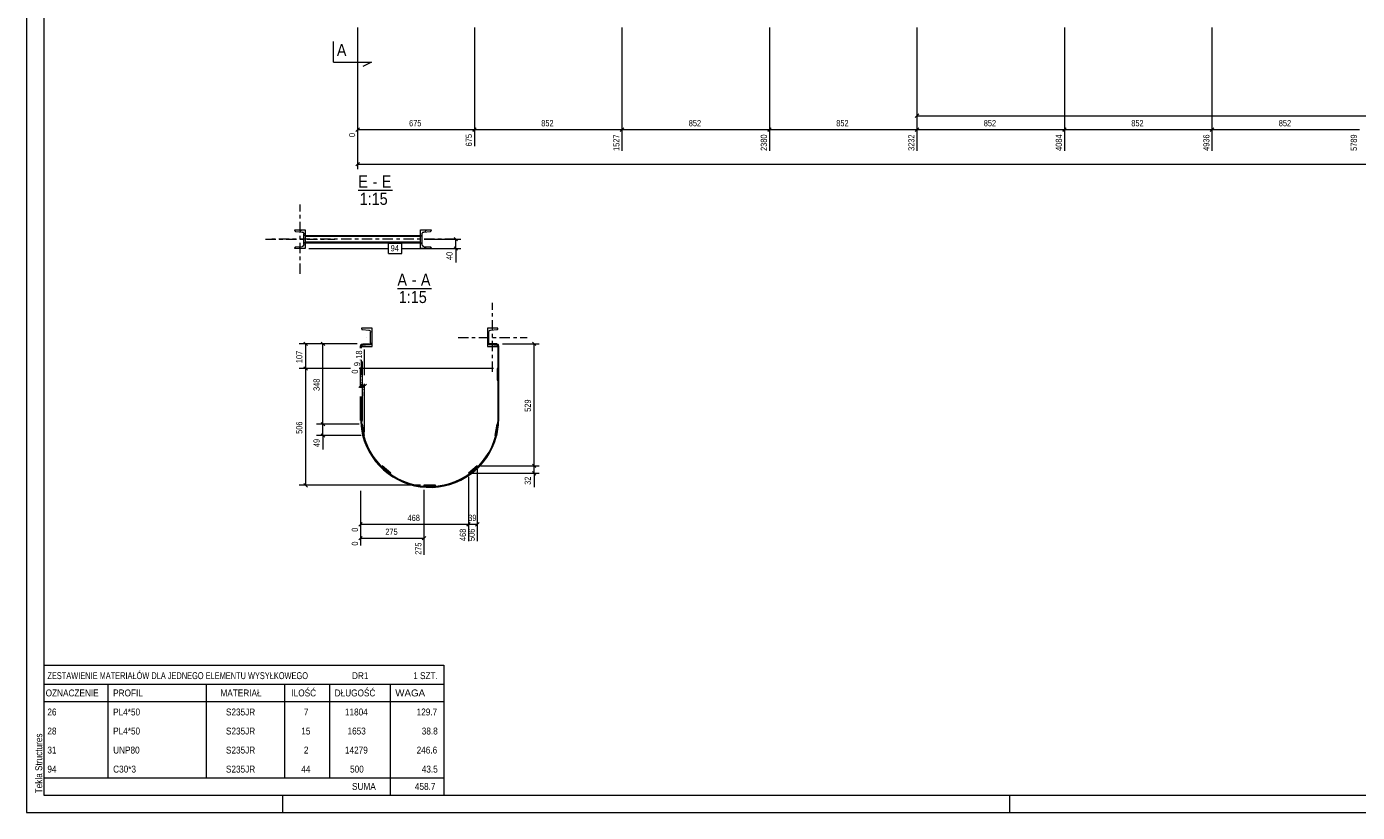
# Model space of a CAD drawing. Header units: millimetres. Extents: x 0 to 914, y 0 to 420.
# Tile 1 of 7: x 0 to 384, y 0 to 227. Entities that reach past the tile are written whole.
import ezdxf

# ---------------------------------------------------------------- set-up
doc = ezdxf.new("R2010")
doc.units = ezdxf.units.MM
for name, pattern in [('XKITLINE00', [0]), ('XKITLINE01', [4, 1, -1, 1, -1]), ('XKITLINE03', [6, 3, -1, 1, -1])]:
    doc.linetypes.add(name, pattern=pattern)
for name, color, linetype, lineweight in [('Arkusz rysunku', 3, 'Continuous', 0), ('Element', 2, 'Continuous', 0), ('Inny typ obiektu', 7, 'Continuous', 0), ('Przekrój', 7, 'Continuous', 0), ('Wymiar', 4, 'Continuous', 0), ('Znak elementu', 2, 'Continuous', 0)]:
    doc.layers.add(name, color=color, linetype=linetype, lineweight=lineweight)
doc.styles.add('ARIAL', font='ARIAL.TTF')

msp = doc.modelspace()

# ---------------------------------------------------------------- linework, layer by layer
at = {"layer": 'Arkusz rysunku', "linetype": 'XKITLINE00', "lineweight": 0}
for p, q in [((0, 420), (0, 0)), ((5, 415), (5, 5)), ((5, 5), (909, 5)), ((74, 0), (74, 5)), ((284, 0), (284, 5)), ((0, 0), (914, 0))]:
    msp.add_line(p, q, dxfattribs=at)
at = {"layer": 'Element', "linetype": 'XKITLINE03', "lineweight": 0}
for p, q in [((79, 155.57), (79, 175.57)), ((69, 165.57), (89, 165.57)), ((123.83, 165.57), (70.5, 165.57)), ((115.33, 165.57), (115.33, 165.57)), ((134.62, 127.22), (134.62, 147.22)), ((98.29, 137.22), (98.29, 137.22)), ((124.62, 137.22), (144.62, 137.22))]:
    msp.add_line(p, q, dxfattribs=at)
at = {"layer": 'Element', "linetype": 'XKITLINE00', "lineweight": 0}
for p, q in [((77.5, 168.07), (77.5, 168.24)), ((77.5, 168.24), (80.5, 168.24)), ((77.5, 168.07), (77.5, 168.24)), ((77.5, 168.24), (80.5, 168.24)), ((77.5, 168.07), (77.52, 167.97)), ((77.5, 168.07), (77.52, 167.97)), ((77.52, 167.97), (77.57, 167.89)), ((77.52, 167.97), (77.57, 167.89)), ((77.57, 167.89), (77.65, 167.83)), ((77.57, 167.89), (77.65, 167.83)), ((77.65, 167.83), (77.75, 167.8)), ((77.65, 167.83), (77.75, 167.8)), ((77.75, 167.8), (79.61, 167.65)), ((77.75, 167.8), (79.61, 167.65)), ((79.03, 167.76), (78.98, 167.7)), ((79.51, 168.24), (79.03, 167.76)), ((79.61, 167.65), (79.8, 167.6)), ((79.61, 167.65), (79.8, 167.6)), ((80.06, 167.32), (80.1, 167.12)), ((80.06, 167.32), (80.1, 167.12)), ((80.1, 164.02), (80.1, 167.12)), ((80.1, 164.02), (80.1, 167.12)), ((80.16, 166.63), (80.1, 166.58)), ((80.5, 166.98), (80.16, 166.63)), ((80.5, 168.24), (80.5, 162.9)), ((80.5, 168.24), (80.5, 162.9)), ((113.83, 166.57), (80.5, 166.57)), ((113.83, 166.37), (80.5, 166.37)), ((113.83, 162.9), (113.83, 168.24)), ((113.83, 168.24), (116.83, 168.24)), ((113.83, 162.9), (113.83, 168.24)), ((113.83, 168.24), (116.83, 168.24)), ((113.83, 166.46), (114.23, 166.86)), ((114.23, 167.12), (114.27, 167.32)), ((114.23, 167.12), (114.27, 167.32)), ((114.23, 164.02), (114.23, 167.12)), ((114.23, 164.02), (114.23, 167.12)), ((114.53, 167.6), (114.72, 167.65)), ((114.53, 167.6), (114.72, 167.65)), ((114.72, 167.65), (116.59, 167.8)), ((114.72, 167.65), (116.59, 167.8)), ((115.05, 167.68), (115.61, 168.24)), ((116.59, 167.8), (116.68, 167.83)), ((116.59, 167.8), (116.68, 167.83)), ((116.68, 167.83), (116.76, 167.89)), ((116.68, 167.83), (116.76, 167.89)), ((116.76, 167.89), (116.82, 167.97)), ((116.76, 167.89), (116.82, 167.97)), ((116.82, 167.97), (116.83, 168.07)), ((116.82, 167.97), (116.83, 168.07)), ((116.83, 168.24), (116.83, 168.07)), ((116.83, 168.24), (116.83, 168.07)), ((77.52, 163.17), (77.5, 163.07)), ((77.52, 163.17), (77.5, 163.07)), ((77.5, 162.9), (77.5, 163.07)), ((77.5, 162.9), (77.5, 163.07)), ((80.5, 162.9), (77.5, 162.9)), ((80.5, 162.9), (77.5, 162.9)), ((77.57, 163.25), (77.52, 163.17)), ((77.57, 163.25), (77.52, 163.17)), ((77.65, 163.31), (77.57, 163.25)), ((77.65, 163.31), (77.57, 163.25)), ((77.75, 163.34), (77.65, 163.31)), ((77.75, 163.34), (77.65, 163.31)), ((77.75, 163.34), (79.61, 163.49)), ((77.75, 163.34), (79.61, 163.49)), ((79.22, 163.45), (78.68, 162.91)), ((79.8, 163.54), (79.61, 163.49)), ((79.8, 163.54), (79.61, 163.49)), ((80.1, 164.02), (80.06, 163.82)), ((80.1, 164.02), (80.06, 163.82)), ((80.5, 164.73), (80.16, 164.39)), ((113.83, 164.77), (80.5, 164.77)), ((80.5, 164.57), (113.83, 164.57)), ((113.83, 164.22), (114.2, 164.58)), ((116.83, 162.9), (113.83, 162.9)), ((116.83, 162.9), (113.83, 162.9)), ((114.27, 163.82), (114.23, 164.02)), ((114.27, 163.82), (114.23, 164.02)), ((114.72, 163.49), (114.53, 163.54)), ((114.72, 163.49), (114.53, 163.54)), ((114.72, 163.49), (116.59, 163.34)), ((114.72, 163.49), (116.59, 163.34)), ((114.77, 162.9), (115.29, 163.42)), ((116.68, 163.31), (116.59, 163.34)), ((116.68, 163.31), (116.59, 163.34)), ((116.76, 163.25), (116.68, 163.31)), ((116.76, 163.25), (116.68, 163.31)), ((116.82, 163.17), (116.76, 163.25)), ((116.82, 163.17), (116.76, 163.25)), ((116.83, 163.07), (116.82, 163.17)), ((116.83, 163.07), (116.82, 163.17)), ((116.83, 163.07), (116.83, 162.9)), ((116.83, 163.07), (116.83, 162.9)), ((99.79, 139.88), (96.79, 139.88)), ((96.79, 139.88), (96.79, 139.72)), ((96.79, 139.72), (96.8, 139.62)), ((96.8, 139.62), (96.86, 139.54)), ((96.86, 139.54), (96.94, 139.48)), ((96.94, 139.48), (97.03, 139.45)), ((97.03, 139.45), (98.9, 139.3)), ((98.9, 139.3), (99.09, 139.25)), ((99.35, 138.96), (99.39, 138.77)), ((99.39, 135.66), (99.39, 138.77)), ((99.79, 134.55), (99.79, 139.88)), ((136.12, 139.88), (133.12, 139.88)), ((133.12, 139.88), (133.12, 134.55)), ((133.52, 138.77), (133.56, 138.96)), ((133.52, 135.66), (133.52, 138.77)), ((133.82, 139.25), (134.01, 139.3)), ((134.01, 139.3), (135.87, 139.45)), ((135.87, 139.45), (135.97, 139.48)), ((135.97, 139.48), (136.05, 139.54)), ((136.05, 139.54), (136.1, 139.62)), ((136.1, 139.62), (136.12, 139.72)), ((136.12, 139.72), (136.12, 139.88)), ((96.45, 134.68), (96.54, 135.02)), ((96.45, 134.09), (96.45, 134.68)), ((96.54, 135.02), (96.79, 135.26)), ((96.77, 134.88), (96.72, 134.68)), ((96.72, 134.09), (96.72, 134.68)), ((96.92, 135.03), (96.77, 134.88)), ((96.79, 135.26), (97.12, 135.35)), ((96.8, 134.81), (96.79, 134.72)), ((96.79, 134.72), (96.79, 134.55)), ((96.86, 134.9), (96.8, 134.81)), ((96.94, 134.96), (96.86, 134.9)), ((97.12, 135.08), (96.92, 135.03)), ((97.03, 134.98), (96.94, 134.96)), ((97.03, 134.98), (98.9, 135.13)), ((97.12, 135.35), (99.39, 135.35)), ((99.39, 135.08), (97.12, 135.08)), ((99.09, 135.18), (98.9, 135.13)), ((99.39, 135.66), (99.35, 135.47)), ((99.39, 135.35), (99.39, 135.08)), ((133.56, 135.47), (133.52, 135.66)), ((133.52, 135.08), (133.52, 135.35)), ((135.79, 135.35), (133.52, 135.35)), ((135.79, 135.08), (133.52, 135.08)), ((134.01, 135.13), (133.82, 135.18)), ((134.01, 135.13), (135.87, 134.98)), ((135.79, 135.35), (136.12, 135.26)), ((135.99, 135.03), (135.79, 135.08)), ((135.97, 134.96), (135.87, 134.98)), ((136.05, 134.9), (135.97, 134.96)), ((136.13, 134.88), (135.99, 135.03)), ((136.1, 134.81), (136.05, 134.9)), ((136.12, 134.72), (136.1, 134.81)), ((136.12, 135.26), (136.36, 135.02)), ((136.12, 134.55), (136.12, 134.72)), ((136.19, 134.68), (136.13, 134.88)), ((136.19, 113.88), (136.19, 134.68)), ((136.45, 134.68), (136.36, 135.02)), ((136.45, 113.88), (136.45, 134.68)), ((96.79, 134.55), (99.79, 134.55)), ((133.12, 134.55), (136.12, 134.55)), ((96.45, 130.59), (96.45, 130.7)), ((96.45, 126.34), (96.45, 128.54)), ((96.72, 126.34), (96.72, 130.7)), ((96.99, 128.22), (96.72, 128.22)), ((96.72, 128.22), (96.72, 126.34)), ((96.99, 126.34), (96.99, 128.22)), ((136.19, 128.22), (135.92, 128.22)), ((135.92, 128.22), (135.92, 124.89)), ((136.19, 124.89), (136.19, 128.22)), ((96.45, 122.62), (96.45, 123.82)), ((96.72, 122.62), (96.72, 123.82)), ((135.92, 124.89), (136.19, 124.89)), ((96.45, 113.88), (96.45, 120.1)), ((96.72, 113.88), (96.72, 120.1)), ((96.45, 113.88), (96.71, 110.69)), ((96.97, 110.74), (96.72, 113.88)), ((97.06, 112.16), (96.8, 112.11)), ((96.8, 112.11), (97.38, 108.83)), ((97.64, 108.87), (97.06, 112.16)), ((135.84, 112.16), (135.27, 108.87)), ((135.53, 108.83), (136.11, 112.11)), ((136.09, 111.95), (135.53, 108.84)), ((135.79, 108.77), (136.36, 111.92)), ((136.11, 112.11), (135.84, 112.16)), ((136.09, 111.95), (136.19, 113.88)), ((136.36, 111.92), (136.45, 113.88)), ((97.38, 108.83), (97.64, 108.87)), ((135.27, 108.87), (135.53, 108.83)), ((102.71, 100.1), (102.54, 99.89)), ((105.26, 97.95), (102.71, 100.1)), ((130.2, 100.1), (127.64, 97.95)), ((130.37, 99.89), (130.2, 100.1)), ((102.54, 99.89), (105.09, 97.75)), ((105.09, 97.75), (105.26, 97.95)), ((127.64, 97.95), (127.82, 97.75)), ((127.82, 97.75), (130.37, 99.89)), ((118.12, 94.49), (114.79, 94.49)), ((114.79, 94.49), (114.79, 94.22)), ((114.79, 94.22), (118.12, 94.22)), ((118.12, 94.22), (118.12, 94.49))]:
    msp.add_line(p, q, dxfattribs=at)
at = {"layer": 'Element', "linetype": 'XKITLINE01', "lineweight": 0}
for p, q in [((80.5, 166.57), (80.5, 164.57)), ((113.83, 164.57), (113.83, 166.57)), ((113.83, 165.07), (113.83, 166.07)), ((113.83, 164.57), (113.83, 164.77)), ((96.72, 113.88), (96.86, 112.12)), ((96.86, 112.12), (96.97, 110.74))]:
    msp.add_line(p, q, dxfattribs=at)
at = {"layer": 'Element', "linetype": 'XKITLINE00', "lineweight": 0}
for centre, radius, start, end in [((79.57, 167.12), 0.533, 21.3565, 64.0696), ((79.57, 167.12), 0.533, 21.3565, 64.0696), ((114.77, 167.12), 0.533, 115.9304, 158.6435), ((114.77, 167.12), 0.533, 115.9304, 158.6435), ((79.57, 164.02), 0.533, 295.9304, 338.6435), ((79.57, 164.02), 0.533, 295.9304, 338.6435), ((114.77, 164.02), 0.533, 201.3565, 244.0696), ((114.77, 164.02), 0.533, 201.3565, 244.0696), ((98.85, 138.77), 0.533, 21.3565, 64.0696), ((134.05, 138.77), 0.533, 115.9304, 158.6435), ((98.85, 135.66), 0.533, 295.9304, 338.6435), ((134.05, 135.66), 0.533, 201.3565, 244.0696), ((116.45, 113.88), 20, 189.1776, 345.1974), ((116.45, 113.88), 19.73, 189.1776, 345.1974)]:
    msp.add_arc(centre, radius, start, end, dxfattribs=at)
at = {"layer": 'Inny typ obiektu', "linetype": 'XKITLINE00', "lineweight": 0}
for p, q in [((95.81, 179.74), (105.69, 179.74)), ((107.12, 151.38), (117, 151.38)), ((5, 42.5), (5, 37)), ((5, 42.5), (120.5, 42.5)), ((120.5, 42.5), (120.5, 37)), ((5, 37), (5, 32)), ((5, 37), (120.5, 37)), ((23.5, 37), (23.5, 32)), ((52, 32), (52, 37)), ((74.5, 37), (74.5, 32)), ((87.5, 37), (87.5, 32)), ((105, 37), (105, 32)), ((120.5, 37), (120.5, 32)), ((5, 32), (120.5, 32)), ((5, 32), (5, 26.5)), ((23.5, 32), (23.5, 26.5)), ((52, 26.5), (52, 32)), ((74.5, 32), (74.5, 26.5)), ((87.5, 32), (87.5, 26.5)), ((105, 32), (105, 26.5)), ((120.5, 32), (120.5, 26.5)), ((5, 26.5), (5, 21)), ((23.5, 26.5), (23.5, 21)), ((52, 21), (52, 26.5)), ((74.5, 26.5), (74.5, 21)), ((87.5, 26.5), (87.5, 21)), ((105, 26.5), (105, 21)), ((120.5, 26.5), (120.5, 21)), ((5, 21), (5, 15.5)), ((23.5, 21), (23.5, 15.5)), ((52, 15.5), (52, 21)), ((74.5, 21), (74.5, 15.5)), ((87.5, 21), (87.5, 15.5)), ((105, 21), (105, 15.5)), ((120.5, 21), (120.5, 15.5)), ((5, 15.5), (5, 10)), ((23.5, 15.5), (23.5, 10)), ((52, 10), (52, 15.5)), ((74.5, 15.5), (74.5, 10)), ((87.5, 15.5), (87.5, 10)), ((105, 15.5), (105, 10)), ((120.5, 15.5), (120.5, 10)), ((5, 10), (5, 5)), ((5, 10), (120.5, 10)), ((105, 10), (105, 5)), ((120.5, 10), (120.5, 5)), ((5, 5), (120.5, 5))]:
    msp.add_line(p, q, dxfattribs=at)
at = {"layer": 'Przekrój', "linetype": 'XKITLINE00', "lineweight": 0}
for p, q in [((88.62, 216.71), (88.62, 222.71)), ((88.62, 216.71), (94.62, 216.71)), ((94.62, 216.71), (99.62, 216.71)), ((99.62, 216.71), (97.12, 215.46))]:
    msp.add_line(p, q, dxfattribs=at)
at = {"layer": 'Wymiar', "linetype": 'XKITLINE00', "lineweight": 0}
for p, q in [((95.62, 226.74), (95.62, 185.8)), ((95.62, 226.74), (95.62, 195.08)), ((129.37, 226.74), (129.37, 192.41)), ((129.37, 226.74), (129.37, 192.41)), ((171.98, 226.74), (171.98, 191.08)), ((171.98, 226.74), (171.98, 191.08)), ((214.59, 226.74), (214.59, 191.08)), ((214.59, 226.74), (214.59, 191.08)), ((257.2, 226.74), (257.2, 191.08)), ((257.2, 226.74), (257.2, 191.08)), ((257.2, 226.74), (257.2, 199.8)), ((299.81, 226.74), (299.81, 191.08)), ((299.81, 226.74), (299.81, 191.08)), ((342.42, 226.74), (342.42, 191.08)), ((342.42, 226.74), (342.42, 191.08)), ((257.71, 201.75), (256.69, 200.73)), ((257.2, 201.24), (685.81, 201.24)), ((96.13, 197.75), (95.11, 196.73)), ((95.62, 197.24), (129.37, 197.24)), ((129.88, 197.75), (128.86, 196.73)), ((129.88, 197.75), (128.91, 196.78)), ((129.37, 197.24), (171.98, 197.24)), ((172.49, 197.75), (171.47, 196.73)), ((172.49, 197.75), (171.52, 196.78)), ((171.98, 197.24), (214.59, 197.24)), ((215.1, 197.75), (214.08, 196.73)), ((215.1, 197.75), (214.13, 196.78)), ((214.59, 197.24), (257.2, 197.24)), ((257.71, 197.75), (256.69, 196.73)), ((257.71, 197.75), (256.74, 196.78)), ((257.2, 197.24), (299.81, 197.24)), ((300.32, 197.75), (299.3, 196.73)), ((300.32, 197.75), (299.35, 196.78)), ((299.81, 197.24), (342.42, 197.24)), ((342.93, 197.75), (341.91, 196.73)), ((342.93, 197.75), (341.96, 196.78)), ((342.42, 197.24), (385.03, 197.24)), ((96.13, 187.75), (95.11, 186.73)), ((95.62, 187.24), (809.56, 187.24)), ((114.83, 165.57), (125.44, 165.57)), ((123.49, 166.08), (124.51, 165.06)), ((124, 162.9), (124, 165.57)), ((81.5, 162.9), (104.56, 162.9)), ((108.43, 162.9), (125.44, 162.9)), ((123.49, 163.41), (124.51, 162.39)), ((124, 162.9), (124, 158.88)), ((124, 162.9), (124, 158.88)), ((95.45, 135.35), (78.76, 135.35)), ((80.11, 135.86), (81.13, 134.84)), ((80.62, 128.22), (80.62, 135.35)), ((95.45, 135.35), (83.76, 135.35)), ((85.11, 135.86), (86.13, 134.84)), ((85.62, 112.16), (85.62, 135.35)), ((137.45, 135.35), (148.06, 135.35)), ((146.11, 135.86), (147.13, 134.84)), ((146.62, 100.1), (146.62, 135.35)), ((97.64, 126.34), (97.64, 133.73)), ((93.57, 128.22), (78.76, 128.22)), ((93.57, 128.22), (78.76, 128.22)), ((80.11, 128.73), (81.13, 127.71)), ((80.11, 128.73), (81.13, 127.71)), ((80.62, 94.49), (80.62, 128.22)), ((134.92, 128.22), (96.09, 128.22)), ((134.92, 128.22), (96.09, 128.22)), ((96.45, 122.62), (96.45, 128.07)), ((97.06, 122.62), (97.06, 130.23)), ((97.06, 126.34), (97.06, 130.23)), ((96.96, 123.73), (95.94, 122.71)), ((96.45, 123.22), (97.06, 123.22)), ((97.57, 123.73), (96.55, 122.71)), ((97.57, 123.73), (96.55, 122.71)), ((97.06, 113.16), (97.06, 123.82)), ((97.06, 123.22), (97.64, 123.22)), ((98.15, 123.73), (97.13, 122.71)), ((97.64, 109.87), (97.64, 123.82)), ((96.45, 113.16), (96.45, 120.1)), ((97.06, 113.16), (97.06, 120.1)), ((96.06, 112.16), (83.76, 112.16)), ((96.06, 112.16), (83.76, 112.16)), ((85.11, 112.67), (86.13, 111.65)), ((85.11, 112.67), (86.13, 111.65)), ((85.62, 108.87), (85.62, 112.16)), ((96.64, 108.87), (83.76, 108.87)), ((85.11, 109.38), (86.13, 108.36)), ((85.62, 108.87), (85.62, 104.85)), ((85.62, 108.87), (85.62, 104.85)), ((131.2, 100.1), (148.06, 100.1)), ((131.2, 100.1), (148.06, 100.1)), ((146.11, 100.61), (147.13, 99.59)), ((146.11, 100.61), (147.13, 99.59)), ((146.62, 97.95), (146.62, 100.1)), ((127.64, 96.95), (127.64, 86.34)), ((127.64, 96.95), (127.64, 78.39)), ((128.64, 97.95), (148.06, 97.95)), ((130.2, 99.1), (130.2, 78.39)), ((146.11, 98.46), (147.13, 97.44)), ((146.62, 97.95), (146.62, 93.93)), ((146.62, 97.95), (146.62, 93.93)), ((113.79, 94.49), (78.76, 94.49)), ((80.11, 95), (81.13, 93.98)), ((96.45, 92.89), (96.45, 77.06)), ((96.45, 92.89), (96.45, 81.06)), ((114.79, 93.22), (114.79, 74.39)), ((96.96, 83.73), (95.94, 82.71)), ((96.45, 83.22), (127.64, 83.22)), ((128.15, 83.73), (127.14, 82.71)), ((128.15, 83.73), (127.18, 82.76)), ((127.64, 83.82), (127.64, 82.76)), ((127.64, 83.22), (130.2, 83.22)), ((130.71, 83.73), (129.69, 82.71)), ((96.96, 79.73), (95.94, 78.71)), ((96.45, 79.22), (114.79, 79.22)), ((115.3, 79.73), (114.28, 78.71))]:
    msp.add_line(p, q, dxfattribs=at)
at = {"layer": 'Znak elementu', "linetype": 'XKITLINE00', "lineweight": 0}
for p, q in [((104.56, 164.47), (108.43, 164.47)), ((104.56, 161.47), (104.56, 164.47)), ((104.56, 161.47), (108.43, 161.47)), ((108.43, 161.47), (108.43, 164.47))]:
    msp.add_line(p, q, dxfattribs=at)

# ---------------------------------------------------------------- texts
at = {"layer": 'Arkusz rysunku', "style": 'ARIAL', "width": 0.85}
msp.add_text('Tekla Structures', height=2, rotation=90, dxfattribs=at).set_placement((4.5, 5.5))
at = {"layer": 'Inny typ obiektu', "style": 'ARIAL'}
for s, height, width, p in [('E', 3.5, 0.85, (95.81, 180.49)), ('-', 3.5, 0.85, (99.97, 180.49)), ('E', 3.5, 0.85, (102.58, 180.49)), ('1:15', 3.5, 0.85, (96.21, 175.49)), ('A', 3.5, 0.85, (107.12, 152.13)), ('A', 3.5, 0.85, (113.89, 152.13)), ('1:15', 3.5, 0.85, (107.52, 147.13)), ('-', 3.5, 0.85, (111.28, 152.13)), ('ZESTAWIENIE MATERIAŁÓW DLA JEDNEGO ELEMENTU WYSYŁKOWEGO', 2, 0.765, (6, 38.5)), ('DR1', 2, 0.85, (94, 38.5)), ('1', 2, 0.85, (111.69, 38.5)), (' SZT.', 2, 0.85, (113, 38.5)), ('OZNACZENIE', 2, 0.85, (5.5, 33.5)), ('PROFIL', 2, 0.85, (25, 33.5)), ('MATERIAŁ', 2, 0.85, (56, 33.5)), ('ILOŚĆ', 2, 0.85, (76.5, 33.5)), ('DŁUGOŚĆ', 2, 0.85, (89, 33.5)), ('WAGA', 2, 1.008832, (106.5, 33.5)), ('26', 2, 0.85, (6, 28)), ('PL4*50', 2, 0.85, (25, 28)), ('S235JR', 2, 0.85, (57.59, 28)), ('7', 2, 0.85, (80.09, 28)), ('11804', 2, 0.85, (91.96, 28)), ('129.7', 2, 0.85, (112.67, 28)), ('28', 2, 0.85, (6, 22.5)), ('PL4*50', 2, 0.85, (25, 22.5)), ('S235JR', 2, 0.85, (57.59, 22.5)), ('15', 2, 0.85, (79.35, 22.5)), ('1653', 2, 0.85, (92.7, 22.5)), ('38.8', 2, 0.85, (114.15, 22.5)), ('31', 2, 0.85, (6, 17)), ('UNP80', 2, 0.85, (25, 17)), ('S235JR', 2, 0.85, (57.59, 17)), ('2', 2, 0.85, (80.09, 17)), ('14279', 2, 0.85, (91.96, 17)), ('246.6', 2, 0.85, (112.67, 17)), ('94', 2, 0.85, (6, 11.5)), ('C30*3', 2, 0.85, (25, 11.5)), ('S235JR', 2, 0.85, (57.59, 11.5)), ('44', 2, 0.85, (79.35, 11.5)), ('500', 2, 0.85, (93.44, 11.5)), ('43.5', 2, 0.85, (114.15, 11.5)), ('SUMA', 2, 0.85, (94, 6.5)), ('458.7', 2, 0.85, (112.17, 6.5))]:
    msp.add_text(s, height=height, dxfattribs=dict(at, width=width)).set_placement(p)
at = {"layer": 'Przekrój', "style": 'ARIAL', "width": 0.85}
msp.add_text('A', height=3.5, dxfattribs=at).set_placement((89.62, 218.46))
at = {"layer": 'Wymiar', "style": 'ARIAL', "width": 0.85}
for s, p in [('675', (110.49, 198.2)), ('852', (148.67, 198.2)), ('852', (191.28, 198.2)), ('852', (233.89, 198.2)), ('852', (276.5, 198.2)), ('852', (319.12, 198.2)), ('852', (361.73, 198.2)), ('9', (96.09, 124.18)), ('9', (96.68, 120.46)), ('468', (110.05, 84.18)), ('39', (127.59, 84.18)), ('275', (103.62, 80.18))]:
    msp.add_text(s, height=1.8, dxfattribs=at).set_placement(p)
for s, p in [('0', (94.9, 195.08)), ('675', (128.65, 192.41)), ('1527', (171.26, 191.08)), ('2380', (213.87, 191.08)), ('3232', (256.48, 191.08)), ('4084', (299.09, 191.08)), ('4936', (341.7, 191.08)), ('5789', (384.31, 191.08)), ('40', (123.04, 159.56)), ('107', (79.66, 129.78)), ('18', (96.92, 131.06)), ('0', (95.73, 126.74)), ('9', (96.34, 128.9)), ('348', (84.66, 121.75)), ('529', (145.66, 115.72)), ('506', (79.66, 109.35)), ('49', (84.66, 105.53)), ('32', (145.66, 94.61)), ('0', (95.73, 81.06)), ('468', (126.92, 78.39)), ('506', (129.48, 78.39)), ('0', (95.73, 77.06)), ('275', (114.07, 74.39))]:
    msp.add_text(s, height=1.8, rotation=90.0002, dxfattribs=at).set_placement(p)
at = {"layer": 'Znak elementu', "style": 'ARIAL', "width": 0.85}
msp.add_text('94', height=1.8, dxfattribs=at).set_placement((105.16, 162.07))

doc.saveas('drawing.dxf')
